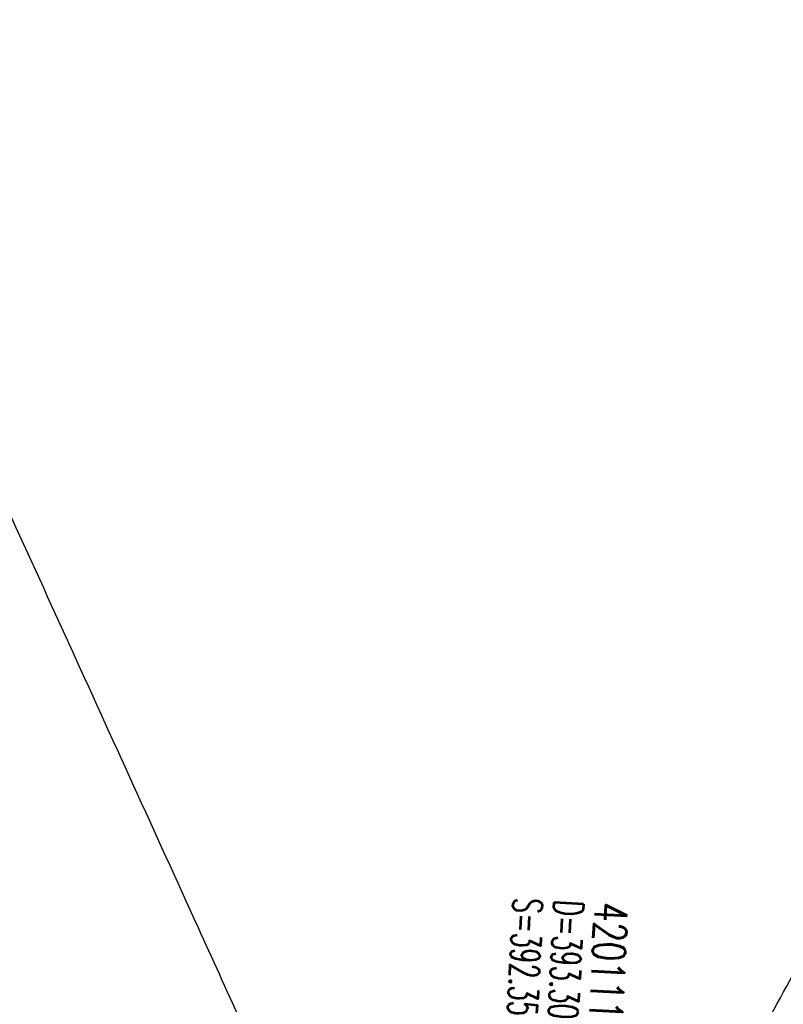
# Model space of a CAD drawing. Extents: x 450316 to 454644, y 428795 to 436505.
# Tile 239 of 256: x 450894 to 450940, y 435718 to 435778. Entities that reach past the tile are written whole.
import ezdxf

# ---------------------------------------------------------------- set-up
doc = ezdxf.new("R2010")
doc.units = 0
doc.header["$LTSCALE"] = 2
doc.header["$MEASUREMENT"] = 0
doc.linetypes.add('AUSGEZOGEN', pattern=[0])
for name, color, linetype in [('FBR', 8, 'CONTINUOUS'), ('SCHACHTNR', 6, 'CONTINUOUS'), ('WEG', 8, 'AUSGEZOGEN')]:
    doc.layers.add(name, color=color, linetype=linetype)
doc.styles.add('ROMANS', font='romans.shx', dxfattribs={"width": 0.8})

msp = doc.modelspace()

# ---------------------------------------------------------------- linework, layer by layer
at = {"layer": 'FBR', "flags": 128}
for points in [[(450921.437, 435685.608, 0.000354), (450927.658, 435671.713, 0.000659), (450931.016, 435664.254, 0), (450939.285, 435645.95, 0.000057), (450939.321, 435645.87, 0.000131), (450945.203, 435632.867, -0.000196), (450949.136, 435624.169, -0.000729), (450953.945, 435613.481, 0.000628)], [(451603.01, 434662.96, 0.000001), (451617.472, 434646.366, 0.000004)]]:
    msp.add_lwpolyline(points, format="xyb", dxfattribs=at)
at = {"layer": 'FBR'}
msp.add_lwpolyline([(450868.156, 435803.373, -0.00001), (450875.219, 435787.685, -0.000286), (450882.603, 435771.259, 0.000653), (450885.844, 435764.063, 0.001101), (450888.835, 435757.485, -0.000424), (450896.613, 435740.437, -0.000052), (450896.691, 435740.265, -0.000001), (450904.615, 435722.85, -0.000722), (450907.18, 435717.19, -0.000356), (450912.353, 435705.712)], format="xyb", dxfattribs=at)
at = {"layer": 'WEG'}
msp.add_lwpolyline([(450937.962, 435714.288, -0.01767), (450944.255, 435725.521, -0.034194), (450948.094, 435730.963, -0.00932), (450957.101, 435741.627, 0.016199), (450962.199, 435747.834, 0.011905), (450964.682, 435751.23, 0.016605), (450966.321, 435753.762, 0.12311), (450967.343, 435757.11, 0.0808), (450966.762, 435762.367, 0.058102), (450964.201, 435768.644, 0.037338), (450958.448, 435777.462, 0.010898), (450949.193, 435789.036, 0.017587)], format="xyb", dxfattribs=at)

# ---------------------------------------------------------------- texts
at = {"layer": 'SCHACHTNR', "style": 'ROMANS'}
for s, height, width, p in [('S=392.35', 1.8, 0.6, (450923.899, 435724.682)), ('D=393.30', 1.8, 0.6, (450926.399, 435724.556)), ('420111', 2, 0.7, (450928.9, 435724.43))]:
    msp.add_text(s, height=height, rotation=267.0957, dxfattribs=dict(at, width=width)).set_placement(p)

doc.saveas('drawing.dxf')
